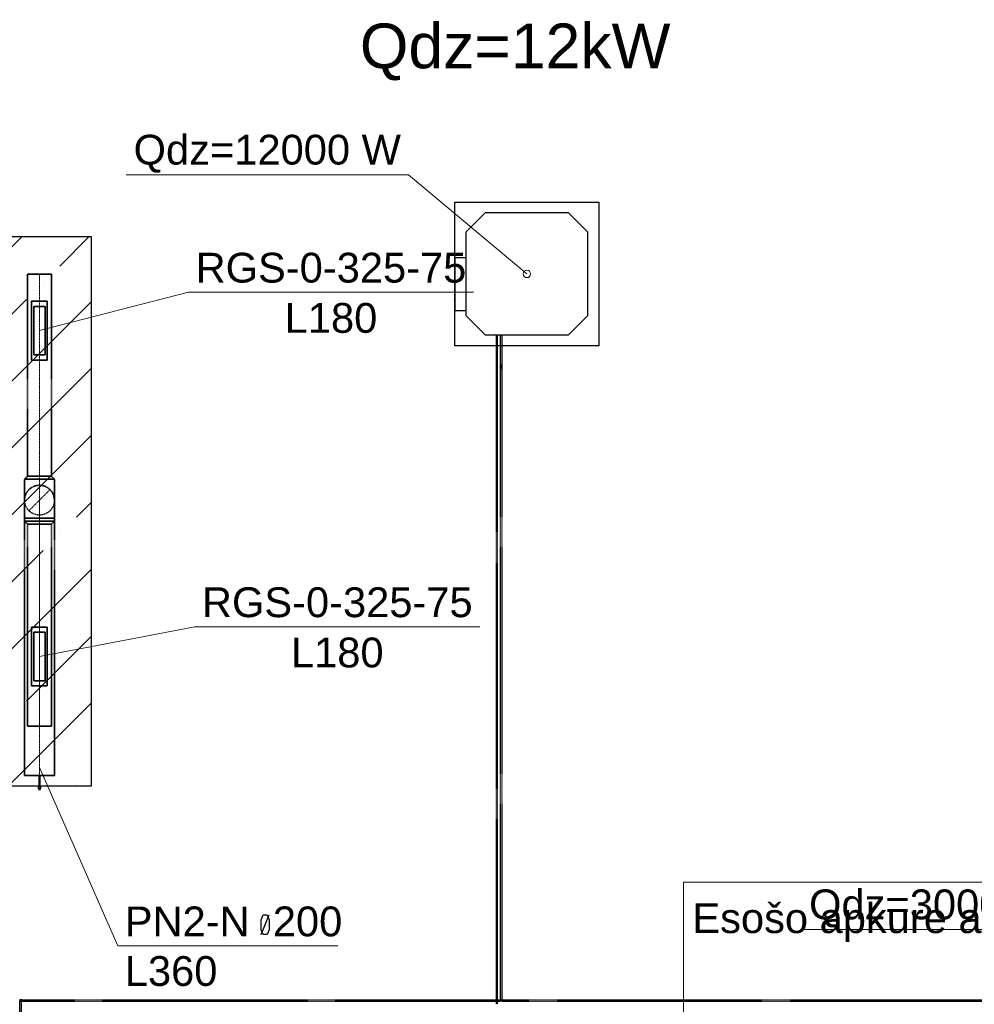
# Model space of a CAD drawing. Header units: millimetres. Extents: x -134161 to 355560, y -27497 to 30328.
# Tile 88 of 95: x 183802 to 190207, y -8502 to -1897. Entities that reach past the tile are written whole.
import ezdxf

# ---------------------------------------------------------------- set-up
doc = ezdxf.new("R2010")
doc.units = ezdxf.units.MM
for name, pattern in [('CenterLine', [17.2, 13, -2, 0.2, -2]), ('HIDDEN', [9.525, 6.35, -3.175]), ('UnderCeiling', [6.7, 4.2, -1, 0.5, -1])]:
    doc.linetypes.add(name, pattern=pattern)
for name, color, linetype in [('0000 RAKSTLAUKUMS - LAYOUT', 7, 'CONTINUOUS'), ('Dz1-Atpakalgaita', 7, 'CONTINUOUS'), ('Dz1-Fenkoils', 7, 'CONTINUOUS'), ('Dz1-Radiators', 7, 'CONTINUOUS'), ('Dz1-Teksts-', 7, 'CONTINUOUS'), ('Dz1-Turpgaita', 7, 'CONTINUOUS'), ('Vent-PN2-N', 7, 'CONTINUOUS'), ('Vent-PN2-N-Iekarta', 7, 'CONTINUOUS'), ('Vent-PN2-N-Teksts-', 7, 'CONTINUOUS'), ('Vent-PN3-N-Iekarta', 7, 'CONTINUOUS')]:
    doc.layers.add(name, color=color, linetype=linetype)
doc.layers.add('AVK-A_uzdevums', color=1, linetype='CONTINUOUS', lineweight=30)
doc.layers.add('AVK-K_uzdevums', color=6, linetype='CONTINUOUS', lineweight=30)
doc.styles.add('Arial', font='arial.ttf', dxfattribs={"height": 187.5})
doc.styles.add('PBL', font='arial.ttf')

# ---------------------------------------------------------------- blocks, each defined once
blk = doc.blocks.new('*U1122')
at = {"layer": 'Vent-PN2-N-Teksts-', "color": 7, "linetype": 'Continuous', "lineweight": 15}
for p, q in [((42183.5, 10514.4, 2220), (43226, 10713.5, 2220)), ((43226, 10713.5, 2220), (45137.5, 10713.5, 2220))]:
    blk.add_line(p, q, dxfattribs=at)
at = {"layer": 'Vent-PN2-N-Teksts-', "color": 7, "linetype": 'Continuous', "lineweight": 25, "style": 'Arial'}
for s, p in [('RGS-0-325-75', (43273.3, 10778.6, 2220)), ('L180', (43870.9, 10441.5, 2220))]:
    blk.add_text(s, height=200, dxfattribs=at).set_placement(p)
blk = doc.blocks.new('*U1123')
at = {"layer": 'Vent-PN2-N-Teksts-', "color": 7, "linetype": 'Continuous', "lineweight": 15}
for p, q in [((42183.5, 12700.9, 2220), (43183.6, 12958.1, 2220)), ((43183.6, 12958.1, 2220), (45095.1, 12958.1, 2220))]:
    blk.add_line(p, q, dxfattribs=at)
at = {"layer": 'Vent-PN2-N-Teksts-', "color": 7, "linetype": 'Continuous', "lineweight": 25, "style": 'Arial'}
for s, p in [('RGS-0-325-75', (43230.9, 13023.1, 2220)), ('L180', (43828.6, 12686.1, 2220))]:
    blk.add_text(s, height=200, dxfattribs=at).set_placement(p)
blk = doc.blocks.new('*U1644')
at = {"layer": 'Vent-PN2-N-Teksts-', "color": 7, "linetype": 'Continuous', "lineweight": 15}
for p, q in [((42183.5, 9770.3, 2650), (42709, 8573.2, 2650)), ((42709, 8573.2, 2650), (44184.5, 8573.2, 2650))]:
    blk.add_line(p, q, dxfattribs=at)
at = {"layer": 'Vent-PN2-N-Teksts-', "color": 7, "linetype": 'Continuous', "lineweight": 25}
for p, q in [((43671.6, 8748.3, 2650), (43684.2, 8782.6, 2650)), ((43671.6, 8648.9, 2650), (43723.6, 8781.4, 2650)), ((43671.6, 8682, 2650), (43671.6, 8748.3, 2650)), ((43684.2, 8782.6, 2650), (43711.1, 8782.6, 2650)), ((43711.1, 8782.6, 2650), (43723.6, 8748.3, 2650)), ((43723.6, 8748.3, 2650), (43723.6, 8682, 2650)), ((43684.2, 8648.9, 2650), (43671.6, 8682, 2650)), ((43723.6, 8682, 2650), (43711.1, 8648.9, 2650)), ((43711.1, 8648.9, 2650), (43684.2, 8648.9, 2650))]:
    blk.add_line(p, q, dxfattribs=at)
at = {"layer": 'Vent-PN2-N-Teksts-', "color": 7, "linetype": 'Continuous', "lineweight": 25, "style": 'Arial'}
for s, p in [('PN2-N  200', (42755.7, 8637.4, 2650)), ('L360', (42755.7, 8304.6, 2650))]:
    blk.add_text(s, height=200, dxfattribs=at).set_placement(p)
blk = doc.blocks.new('*U1663')
at = {"layer": 'Vent-PN2-N', "color": 1, "linetype": 'Continuous', "lineweight": 35}
for p, q in [((42083.5, 9717, 2650), (42283.5, 9717, 2650)), ((42180.5, 9717, 2650), (42180.5, 9637, 2650)), ((42186.5, 9717, 2650), (42180.5, 9717, 2650)), ((42186.5, 9637, 2650), (42186.5, 9717, 2650)), ((42180.5, 9637, 2650), (42174.5, 9637, 2650)), ((42174.5, 9637, 2650), (42183.5, 9617, 2650)), ((42183.5, 9617, 2650), (42192.5, 9637, 2650)), ((42192.5, 9637, 2650), (42186.5, 9637, 2650))]:
    blk.add_line(p, q, dxfattribs=at)
blk = doc.blocks.new('*U1664')
at = {"layer": 'Vent-PN2-N', "color": 1, "linetype": 'UnderCeiling', "lineweight": 35}
for p, q in [((42083.5, 11443.3, 2650), (42083.5, 9717, 2650)), ((42283.5, 11443.3, 2650), (42283.5, 9717, 2650))]:
    blk.add_line(p, q, dxfattribs=at)
at = {"layer": 'Vent-PN2-N', "color": 7, "linetype": 'CenterLine', "lineweight": 18}
blk.add_line((42183.5, 11443.3, 2650), (42183.5, 9717, 2650), dxfattribs=at)
blk = doc.blocks.new('*U1675')
at = {"layer": 'Vent-PN2-N', "color": 1, "linetype": 'UnderCeiling', "lineweight": 35}
for p, q in [((42083.5, 11423.3, 2300), (42103.5, 11403.3, 2300)), ((42283.5, 11423.3, 2300), (42263.5, 11403.3, 2300))]:
    blk.add_line(p, q, dxfattribs=at)
at = {"layer": 'Vent-PN2-N', "color": 7, "linetype": 'CenterLine', "lineweight": 18}
blk.add_line((42183.5, 11423.3, 2300), (42183.5, 11403.3, 2300), dxfattribs=at)
at = {"layer": 'Vent-PN2-N', "color": 1, "linetype": 'UnderCeiling', "lineweight": 35, "extrusion": (0, -1, 0)}
for centre, major_axis in [((42183.5, 11423.3, 2300), (100, 0)), ((42183.5, 11403.3, 2300), (80, 0))]:
    blk.add_ellipse(centre, major_axis=major_axis, ratio=1, start_param=0, end_param=3.141593, dxfattribs=at)
blk = doc.blocks.new('*U1676')
at = {"layer": 'Vent-PN2-N', "color": 1, "linetype": 'UnderCeiling', "lineweight": 35}
for p, q in [((42083.5, 11703.3, 2300), (42103.5, 11723.3, 2300)), ((42283.5, 11703.3, 2300), (42263.5, 11723.3, 2300))]:
    blk.add_line(p, q, dxfattribs=at)
at = {"layer": 'Vent-PN2-N', "color": 7, "linetype": 'CenterLine', "lineweight": 18}
blk.add_line((42183.5, 11703.3, 2300), (42183.5, 11723.3, 2300), dxfattribs=at)
at = {"layer": 'Vent-PN2-N', "color": 1, "linetype": 'UnderCeiling', "lineweight": 35, "extrusion": (0, 1, 0)}
for centre, major_axis in [((42183.5, 11703.3, 2300), (-100, 0)), ((42183.5, 11723.3, 2300), (-80, 0))]:
    blk.add_ellipse(centre, major_axis=major_axis, ratio=1, start_param=0, end_param=3.141593, dxfattribs=at)
blk = doc.blocks.new('*U1683')
at = {"layer": 'Vent-PN2-N-Iekarta', "color": 1, "linetype": 'Continuous', "lineweight": 35}
for p, q in [((42131, 10316.9, 2206), (42131, 10711.9, 2206)), ((42131, 10711.9, 2206), (42236, 10711.9, 2206)), ((42236, 10316.9, 2206), (42236, 10711.9, 2206)), ((42146, 10676.9, 2220.1), (42146, 10351.9, 2220.1)), ((42221, 10676.9, 2220.1), (42146, 10676.9, 2220.1)), ((42221, 10351.9, 2220.1), (42221, 10676.9, 2220.1)), ((42236, 10316.9, 2206), (42131, 10316.9, 2206)), ((42146, 10351.9, 2220.1), (42221, 10351.9, 2220.1))]:
    blk.add_line(p, q, dxfattribs=at)
blk = doc.blocks.new('*U1684')
at = {"layer": 'Vent-PN3-N-Iekarta', "color": 1, "linetype": 'Continuous', "lineweight": 35}
for p, q in [((42131, 12503.4, 2206), (42131, 12898.4, 2206)), ((42131, 12898.4, 2206), (42236, 12898.4, 2206)), ((42236, 12503.4, 2206), (42236, 12898.4, 2206)), ((42146, 12863.4, 2220.1), (42146, 12538.4, 2220.1)), ((42221, 12863.4, 2220.1), (42146, 12863.4, 2220.1)), ((42221, 12538.4, 2220.1), (42221, 12863.4, 2220.1)), ((42236, 12503.4, 2206), (42131, 12503.4, 2206)), ((42146, 12538.4, 2220.1), (42221, 12538.4, 2220.1))]:
    blk.add_line(p, q, dxfattribs=at)
blk = doc.blocks.new('*U1685')
at = {"layer": 'Vent-PN2-N', "color": 7, "linetype": 'UnderCeiling', "lineweight": 18}
blk.add_line((42112.8, 11492.6, 2530), (42254.3, 11634, 2530), dxfattribs=at)
at = {"layer": 'Vent-PN2-N', "color": 1, "linetype": 'UnderCeiling', "lineweight": 35, "extrusion": (0, 0, -1)}
blk.add_ellipse((42183.5, 11563.3, 2530), major_axis=(-100, 0), ratio=1, start_param=0, end_param=3.141593, dxfattribs=at)
at = {"layer": 'Vent-PN2-N', "color": 7, "linetype": 'HIDDEN', "lineweight": -3, "extrusion": (0, 0, -1)}
blk.add_ellipse((42183.5, 11563.3, 2530), major_axis=(100, 0), ratio=1, start_param=0, end_param=3.141593, dxfattribs=at)
at = {"layer": 'Vent-PN2-N', "color": 1, "linetype": 'UnderCeiling', "lineweight": 35, "extrusion": (1, 0, 0)}
for centre in [(42083.5, 11443.3, 2530), (42283.5, 11443.3, 2530)]:
    blk.add_ellipse(centre, major_axis=(0, 120), ratio=1, start_param=0, end_param=1.570796, dxfattribs=at)
at = {"layer": 'Vent-PN2-N', "color": 7, "linetype": 'CenterLine', "lineweight": 18, "extrusion": (1, 0, 0)}
blk.add_ellipse((42183.5, 11443.3, 2530), major_axis=(0, 120), ratio=1, start_param=0, end_param=1.570796, dxfattribs=at)
at = {"layer": 'Vent-PN2-N', "color": 1, "linetype": 'UnderCeiling', "lineweight": 35, "extrusion": (0, -1, 0)}
blk.add_ellipse((42183.5, 11443.3, 2650), major_axis=(100, 0), ratio=1, start_param=0, end_param=3.141593, dxfattribs=at)
blk = doc.blocks.new('*U1686')
at = {"layer": 'Vent-PN2-N', "color": 7, "linetype": 'Continuous', "lineweight": -3}
blk.add_line((42183.5, 11563.3, 2470), (42183.5, 11563.3, 2469), dxfattribs=at)
blk = doc.blocks.new('*U1687')
at = {"layer": 'Vent-PN2-N', "color": 1, "linetype": 'UnderCeiling', "lineweight": 35}
for p, q in [((42083.5, 11423.3, 2300), (42083.5, 11703.3, 2300)), ((42283.5, 11423.3, 2300), (42283.5, 11703.3, 2300))]:
    blk.add_line(p, q, dxfattribs=at)
at = {"layer": 'Vent-PN2-N', "color": 7, "linetype": 'CenterLine', "lineweight": 18}
blk.add_line((42183.5, 11423.3, 2300), (42183.5, 11703.3, 2300), dxfattribs=at)
blk = doc.blocks.new('*U1688')
at = {"layer": 'Vent-PN2-N', "color": 1, "linetype": 'UnderCeiling', "lineweight": 35}
for p, q in [((42103.5, 11403.3, 2300), (42103.5, 10047.1, 2300)), ((42263.5, 11403.3, 2300), (42263.5, 10047.1, 2300))]:
    blk.add_line(p, q, dxfattribs=at)
at = {"layer": 'Vent-PN2-N', "color": 7, "linetype": 'CenterLine', "lineweight": 18}
blk.add_line((42183.5, 11403.3, 2300), (42183.5, 10047.1, 2300), dxfattribs=at)
blk = doc.blocks.new('*U1689')
at = {"layer": 'Vent-PN2-N', "color": 1, "linetype": 'Continuous', "lineweight": 35}
blk.add_line((42103.5, 10047.1, 2300), (42263.5, 10047.1, 2300), dxfattribs=at)
blk = doc.blocks.new('*U1690')
at = {"layer": 'Vent-PN2-N', "color": 1, "linetype": 'UnderCeiling', "lineweight": 35}
for p, q in [((42103.5, 13079.5, 2300), (42103.5, 11723.3, 2300)), ((42263.5, 13079.5, 2300), (42263.5, 11723.3, 2300))]:
    blk.add_line(p, q, dxfattribs=at)
at = {"layer": 'Vent-PN2-N', "color": 7, "linetype": 'CenterLine', "lineweight": 18}
blk.add_line((42183.5, 13079.5, 2300), (42183.5, 11723.3, 2300), dxfattribs=at)
blk = doc.blocks.new('*U1691')
at = {"layer": 'Vent-PN2-N', "color": 1, "linetype": 'Continuous', "lineweight": 35}
blk.add_line((42263.5, 13079.5, 2300), (42103.5, 13079.5, 2300), dxfattribs=at)
blk = doc.blocks.new('*U1826')
at = {"layer": 'Dz1-Atpakalgaita', "color": 6, "linetype": 'UnderCeiling', "lineweight": 25}
for p, q in [((45275.4, 8211.3, 2800), (45273.4, 8211.3, 2800)), ((45287.4, 8201.3, 2800), (45273.4, 8201.3, 2800)), ((45275.4, 8211.3, 2800), (45275.8, 8210.9, 2801.9)), ((45275.8, 8210.9, 2801.9), (45276.8, 8209.8, 2803.5)), ((45276.8, 8209.8, 2803.5), (45278.5, 8208.2, 2804.6)), ((45278.5, 8208.2, 2804.6), (45280.4, 8206.3, 2805)), ((45280.4, 8206.3, 2805), (45282.3, 8208.2, 2804.6)), ((45282.3, 8208.2, 2804.6), (45283.9, 8209.8, 2803.5)), ((45283.9, 8209.8, 2803.5), (45285, 8210.9, 2801.9)), ((45285, 8210.9, 2801.9), (45285.4, 8211.3, 2800))]:
    blk.add_line(p, q, dxfattribs=at)
at = {"layer": 'Dz1-Atpakalgaita', "color": 6, "linetype": 'UnderCeiling', "lineweight": 25, "extrusion": (-1, 0, 0)}
for centre in [(45273.4, 8206.3, 2800), (45287.4, 8206.3, 2800)]:
    blk.add_ellipse(centre, major_axis=(0, -5), ratio=1, start_param=0, end_param=3.141593, dxfattribs=at)
at = {"layer": 'Dz1-Atpakalgaita', "color": 6, "linetype": 'UnderCeiling', "lineweight": 25}
blk.add_ellipse((45273.9, 8212.8, 2800), major_axis=(0, -1.5), ratio=1, start_param=0, end_param=1.570796, dxfattribs=at)
at = {"layer": 'Dz1-Atpakalgaita', "color": 6, "linetype": 'UnderCeiling', "lineweight": 25, "extrusion": (0, 1, 0)}
blk.add_ellipse((45280.4, 8212.8, 2800), major_axis=(-5, 0), ratio=1, start_param=0, end_param=3.141593, dxfattribs=at)
at = {"layer": 'Dz1-Atpakalgaita', "color": 6, "linetype": 'UnderCeiling', "lineweight": 25, "extrusion": (0, 0, -1)}
blk.add_ellipse((45286.9, 8212.8, 2800), major_axis=(0, -1.5), ratio=1, start_param=0, end_param=1.570796, dxfattribs=at)
blk = doc.blocks.new('*U1827')
at = {"layer": 'Dz1-Atpakalgaita', "color": 6, "linetype": 'UnderCeiling', "lineweight": 25}
for p, q in [((45287.4, 8211.3, 2800), (49608.1, 8211.3, 2800)), ((45287.4, 8201.3, 2800), (49608.1, 8201.3, 2800))]:
    blk.add_line(p, q, dxfattribs=at)
blk = doc.blocks.new('*U1830')
at = {"layer": 'Dz1-Atpakalgaita', "color": 6, "linetype": 'UnderCeiling', "lineweight": 25}
for p, q in [((42064.8, 8211.3, 2800), (42050.8, 8211.3, 2800)), ((42053.2, 8201.6, 2801.9), (42052.8, 8201.3, 2800)), ((42054.3, 8202.7, 2803.5), (42053.2, 8201.6, 2801.9)), ((42055.9, 8204.4, 2804.6), (42054.3, 8202.7, 2803.5)), ((42057.8, 8206.3, 2805), (42055.9, 8204.4, 2804.6)), ((42059.7, 8204.4, 2804.6), (42057.8, 8206.3, 2805)), ((42061.3, 8202.7, 2803.5), (42059.7, 8204.4, 2804.6)), ((42062.4, 8201.6, 2801.9), (42061.3, 8202.7, 2803.5)), ((42062.8, 8201.3, 2800), (42062.4, 8201.6, 2801.9)), ((42064.8, 8201.3, 2800), (42062.8, 8201.3, 2800))]:
    blk.add_line(p, q, dxfattribs=at)
at = {"layer": 'Dz1-Atpakalgaita', "color": 6, "linetype": 'UnderCeiling', "lineweight": 25, "extrusion": (-1, 0, 0)}
for centre in [(42050.8, 8206.3, 2800), (42064.8, 8206.3, 2800)]:
    blk.add_ellipse(centre, major_axis=(0, -5), ratio=1, start_param=0, end_param=3.141593, dxfattribs=at)
at = {"layer": 'Dz1-Atpakalgaita', "color": 6, "linetype": 'UnderCeiling', "lineweight": 25, "extrusion": (0, 0, -1)}
blk.add_ellipse((42051.3, 8199.8, 2800), major_axis=(0, 1.5), ratio=1, start_param=0, end_param=1.570796, dxfattribs=at)
at = {"layer": 'Dz1-Atpakalgaita', "color": 6, "linetype": 'UnderCeiling', "lineweight": 25, "extrusion": (0, -1, 0)}
blk.add_ellipse((42057.8, 8199.8, 2800), major_axis=(5, 0), ratio=1, start_param=0, end_param=3.141593, dxfattribs=at)
at = {"layer": 'Dz1-Atpakalgaita', "color": 6, "linetype": 'UnderCeiling', "lineweight": 25}
blk.add_ellipse((42064.3, 8199.8, 2800), major_axis=(0, 1.5), ratio=1, start_param=0, end_param=1.570796, dxfattribs=at)
blk = doc.blocks.new('*U1831')
at = {"layer": 'Dz1-Atpakalgaita', "color": 6, "linetype": 'UnderCeiling', "lineweight": 25}
for p, q in [((42064.8, 8211.3, 2800), (45273.4, 8211.3, 2800)), ((42064.8, 8201.3, 2800), (45273.4, 8201.3, 2800))]:
    blk.add_line(p, q, dxfattribs=at)
blk = doc.blocks.new('*U1875')
at = {"layer": 'Dz1-Atpakalgaita', "color": 6, "linetype": 'UnderCeiling', "lineweight": 25}
for p, q in [((42052.8, 5893.5, 2800), (42052.8, 8199.8, 2800)), ((42062.8, 5893.5, 2800), (42062.8, 8199.8, 2800))]:
    blk.add_line(p, q, dxfattribs=at)
blk = doc.blocks.new('*U1901')
at = {"layer": 'Dz1-Atpakalgaita', "color": 6, "linetype": 'UnderCeiling', "lineweight": 25}
for p, q in [((45275.4, 12441.8, 2800), (45275.4, 8212.8, 2800)), ((45285.4, 12441.8, 2800), (45285.4, 8212.8, 2800))]:
    blk.add_line(p, q, dxfattribs=at)
blk = doc.blocks.new('*U1902')
at = {"layer": 'Dz1-Turpgaita', "color": 4, "linetype": 'UnderCeiling', "lineweight": 25}
for p, q in [((45248.4, 12423.8, 2800), (45248.4, 8181.3, 2800)), ((45254.4, 12423.8, 2800), (45254.4, 8181.3, 2800))]:
    blk.add_line(p, q, dxfattribs=at)
blk = doc.blocks.new('*U1903')
at = {"layer": 'Dz1-Teksts-', "color": 7, "linetype": 'Continuous', "lineweight": 0}
for p, q in [((44659.1, 13745.9, 2500), (42765, 13745.9, 2500)), ((45453.9, 13081.2, 2500), (44659.1, 13745.9, 2500))]:
    blk.add_line(p, q, dxfattribs=at)
at = {"layer": 'Dz1-Teksts-', "color": 7, "linetype": 'Continuous', "lineweight": 0, "extrusion": (0, 0, -1)}
blk.add_circle((-45453.9, 13081.2, -2500), 25, dxfattribs=at)
at = {"layer": 'Dz1-Teksts-', "color": 7, "linetype": 'Continuous', "lineweight": 0, "style": 'Arial'}
blk.add_text('Qdz=12000 W', height=200, dxfattribs=at).set_placement((42815.1, 13814.8, 2500))
blk = doc.blocks.new('*U1904')
at = {"layer": 'Dz1-Turpgaita', "color": 4, "linetype": 'UnderCeiling', "lineweight": 25, "extrusion": (0, 0.707107, -0.707107)}
blk.add_ellipse((45251.4, 12430.1, 2797.4), major_axis=(-3, 0), ratio=1, start_param=0, end_param=3.141593, dxfattribs=at)
at = {"layer": 'Dz1-Turpgaita', "color": 7, "linetype": 'HIDDEN', "lineweight": -3, "extrusion": (0, 0.707107, -0.707107)}
blk.add_ellipse((45251.4, 12430.1, 2797.4), major_axis=(3, 0), ratio=1, start_param=0, end_param=3.141593, dxfattribs=at)
at = {"layer": 'Dz1-Turpgaita', "color": 4, "linetype": 'UnderCeiling', "lineweight": 25, "extrusion": (1, 0, 0)}
for centre in [(45248.4, 12423.8, 2791), (45254.4, 12423.8, 2791)]:
    blk.add_ellipse(centre, major_axis=(0, 6.36, 6.36), ratio=1, start_param=0, end_param=0.785398, dxfattribs=at)
at = {"layer": 'Dz1-Turpgaita', "color": 4, "linetype": 'UnderCeiling', "lineweight": 25, "extrusion": (0, -1, 0)}
blk.add_ellipse((45251.4, 12423.8, 2800), major_axis=(3, 0), ratio=1, start_param=0, end_param=3.141593, dxfattribs=at)
blk = doc.blocks.new('*U1905')
at = {"layer": 'Dz1-Turpgaita', "color": 4, "linetype": 'UnderCeiling', "lineweight": 25}
for p, q in [((45248.4, 12472.8, 2754.6), (45248.4, 12430.1, 2797.4)), ((45254.4, 12472.8, 2754.6), (45254.4, 12430.1, 2797.4))]:
    blk.add_line(p, q, dxfattribs=at)
blk = doc.blocks.new('*U1906')
at = {"layer": 'Dz1-Atpakalgaita', "color": 6, "linetype": 'UnderCeiling', "lineweight": 25, "extrusion": (0, 0, -1)}
blk.add_ellipse((45280.4, 12456.8, 2785), major_axis=(-5, 0), ratio=1, start_param=0, end_param=3.141593, dxfattribs=at)
at = {"layer": 'Dz1-Atpakalgaita', "color": 7, "linetype": 'HIDDEN', "lineweight": -3, "extrusion": (0, 0, -1)}
blk.add_ellipse((45280.4, 12456.8, 2785), major_axis=(5, 0), ratio=1, start_param=0, end_param=3.141593, dxfattribs=at)
at = {"layer": 'Dz1-Atpakalgaita', "color": 6, "linetype": 'UnderCeiling', "lineweight": 25, "extrusion": (1, 0, 0)}
for centre in [(45275.4, 12441.8, 2785), (45285.4, 12441.8, 2785)]:
    blk.add_ellipse(centre, major_axis=(0, 15), ratio=1, start_param=0, end_param=1.570796, dxfattribs=at)
at = {"layer": 'Dz1-Atpakalgaita', "color": 6, "linetype": 'UnderCeiling', "lineweight": 25, "extrusion": (0, -1, 0)}
blk.add_ellipse((45280.4, 12441.8, 2800), major_axis=(5, 0), ratio=1, start_param=0, end_param=3.141593, dxfattribs=at)
blk = doc.blocks.new('*U1907')
at = {"layer": 'Dz1-Atpakalgaita', "color": 7, "linetype": 'Continuous', "lineweight": -3}
blk.add_line((45280.4, 12456.8, 2744.5), (45280.4, 12456.8, 2743.5), dxfattribs=at)
blk = doc.blocks.new('*U1908')
at = {"layer": 'Dz1-Turpgaita', "color": 4, "linetype": 'UnderCeiling', "lineweight": 25, "extrusion": (0, 1, 0)}
blk.add_ellipse((45251.4, 12479.2, 2752), major_axis=(-3, 0), ratio=1, start_param=0, end_param=3.141593, dxfattribs=at)
at = {"layer": 'Dz1-Turpgaita', "color": 4, "linetype": 'UnderCeiling', "lineweight": 25, "extrusion": (-1, 0, 0)}
for centre in [(45248.4, 12479.2, 2761), (45254.4, 12479.2, 2761)]:
    blk.add_ellipse(centre, major_axis=(0, 0, -9), ratio=1, start_param=0, end_param=0.785398, dxfattribs=at)
at = {"layer": 'Dz1-Turpgaita', "color": 4, "linetype": 'UnderCeiling', "lineweight": 25, "extrusion": (0, -0.707107, 0.707107)}
blk.add_ellipse((45251.4, 12472.8, 2754.6), major_axis=(3, 0), ratio=1, start_param=0, end_param=3.141593, dxfattribs=at)
at = {"layer": 'Dz1-Turpgaita', "color": 7, "linetype": 'HIDDEN', "lineweight": -3, "extrusion": (0, -0.707107, 0.707107)}
blk.add_ellipse((45251.4, 12472.8, 2754.6), major_axis=(-3, 0), ratio=1, start_param=0, end_param=3.141593, dxfattribs=at)
blk = doc.blocks.new('*U1909')
at = {"layer": 'Dz1-Turpgaita', "color": 4, "linetype": 'UnderCeiling', "lineweight": 25}
for p, q in [((45248.4, 12671.7, 2752), (45248.4, 12479.2, 2752)), ((45254.4, 12671.7, 2752), (45254.4, 12479.2, 2752))]:
    blk.add_line(p, q, dxfattribs=at)
blk = doc.blocks.new('*U1910')
at = {"layer": 'Dz1-Atpakalgaita', "color": 6, "linetype": 'UnderCeiling', "lineweight": 25, "extrusion": (0, 1, 0)}
blk.add_ellipse((45280.4, 12471.8, 2689), major_axis=(-5, 0), ratio=1, start_param=0, end_param=3.141593, dxfattribs=at)
at = {"layer": 'Dz1-Atpakalgaita', "color": 6, "linetype": 'UnderCeiling', "lineweight": 25, "extrusion": (-1, 0, 0)}
for centre in [(45275.4, 12471.8, 2704), (45285.4, 12471.8, 2704)]:
    blk.add_ellipse(centre, major_axis=(0, 0, -15), ratio=1, start_param=0, end_param=1.570796, dxfattribs=at)
blk = doc.blocks.new('*U1911')
at = {"layer": 'Dz1-Atpakalgaita', "color": 6, "linetype": 'UnderCeiling', "lineweight": 25}
for p, q in [((45275.4, 12671.7, 2689), (45275.4, 12471.8, 2689)), ((45285.4, 12671.7, 2689), (45285.4, 12471.8, 2689))]:
    blk.add_line(p, q, dxfattribs=at)
blk = doc.blocks.new('*U1912')
at = {"layer": 'Dz1-Radiators', "color": 7, "linetype": 'Continuous', "lineweight": -3}
blk.add_line((45251.4, 12671.7, 2752), (45251.4, 12671.7, 2751), dxfattribs=at)
blk = doc.blocks.new('*U1913')
at = {"layer": 'Dz1-Fenkoils', "color": 7, "linetype": 'HIDDEN', "lineweight": -3}
for p, q in [((44971.4, 13563.7, 2441), (44971.4, 13563.7, 2500)), ((45936.4, 13563.7, 2441), (45936.4, 13563.7, 2500)), ((45174.5, 13490.7, 2829), (45174.5, 13490.7, 2500)), ((45733.3, 13490.7, 2829), (45733.3, 13490.7, 2500)), ((45044.4, 13360.6, 2829), (45044.4, 13360.6, 2500)), ((45863.4, 13360.6, 2829), (45863.4, 13360.6, 2500)), ((44969.4, 13190.7, 2595), (44969.4, 13190.7, 2815)), ((44971.4, 12836.7, 2500), (44971.4, 13190.7, 2500)), ((44969.4, 12836.7, 2815), (44969.4, 12836.7, 2595)), ((45044.4, 12801.8, 2829), (45044.4, 12801.8, 2500)), ((45863.4, 12801.8, 2829), (45863.4, 12801.8, 2500)), ((45174.5, 12671.7, 2829), (45174.5, 12671.7, 2500)), ((45733.3, 12671.7, 2829), (45733.3, 12671.7, 2500)), ((44971.4, 12598.7, 2441), (44971.4, 12598.7, 2500)), ((45936.4, 12598.7, 2441), (45936.4, 12598.7, 2500))]:
    blk.add_line(p, q, dxfattribs=at)
at = {"layer": 'Dz1-Fenkoils', "color": 7, "linetype": 'Continuous', "lineweight": -3}
for p, q in [((44971.4, 13563.7, 2500), (45936.4, 13563.7, 2500)), ((44971.4, 13190.7, 2500), (44971.4, 13563.7, 2500)), ((45936.4, 13563.7, 2500), (45936.4, 12598.7, 2500)), ((45174.5, 13490.7, 2829), (45044.4, 13360.6, 2829)), ((45733.3, 13490.7, 2829), (45174.5, 13490.7, 2829)), ((45863.4, 13360.6, 2829), (45733.3, 13490.7, 2829)), ((45044.4, 13360.6, 2829), (45044.4, 12801.8, 2829)), ((45863.4, 12801.8, 2829), (45863.4, 13360.6, 2829)), ((44969.4, 13190.7, 2815), (44969.4, 12836.7, 2815)), ((44969.4, 13190.7, 2815), (45044.4, 13190.7, 2815)), ((44969.4, 12836.7, 2815), (45044.4, 12836.7, 2815)), ((44971.4, 12598.7, 2500), (44971.4, 12836.7, 2500)), ((45044.4, 12801.8, 2829), (45174.5, 12671.7, 2829)), ((45733.3, 12671.7, 2829), (45863.4, 12801.8, 2829)), ((45174.5, 12671.7, 2829), (45733.3, 12671.7, 2829)), ((45936.4, 12598.7, 2500), (44971.4, 12598.7, 2500))]:
    blk.add_line(p, q, dxfattribs=at)
blk = doc.blocks.new('*U2074')
at = {"layer": 'Dz1-Teksts-', "color": 7, "linetype": 'Continuous', "lineweight": 0}
for p, q in [((49555.1, 9282.7, 2200), (49035.9, 8682.9, 2200)), ((49035.9, 8682.9, 2200), (47297.3, 8682.9, 2200))]:
    blk.add_line(p, q, dxfattribs=at)
at = {"layer": 'Dz1-Teksts-', "color": 7, "linetype": 'Continuous', "lineweight": 0, "extrusion": (0, 0, -1)}
blk.add_circle((-49555.1, 9282.7, -2200), 25, dxfattribs=at)
at = {"layer": 'Dz1-Teksts-', "color": 7, "linetype": 'Continuous', "lineweight": 0, "style": 'Arial'}
blk.add_text('Qdz=3000 W', height=200, dxfattribs=at).set_placement((47347.3, 8751.8, 2200))
blk = doc.blocks.new('*U2105')
at = {"layer": 'AVK-A_uzdevums', "color": 7, "linetype": 'Continuous', "lineweight": 18}
for p, q in [((46504.7, 6884.6), (46504.7, 9000.9)), ((46504.7, 9000.9), (49310.4, 9000.9)), ((49310.4, 9000.9), (49310.4, 6884.6)), ((46504.7, 5251.2), (46504.7, 6884.6)), ((49310.4, 6884.6), (46504.7, 6884.6))]:
    blk.add_line(p, q, dxfattribs=at)
at = {"layer": 'AVK-A_uzdevums', "color": 7, "linetype": 'Continuous', "lineweight": 18, "extrusion": (0, 0, -1)}
blk.add_circle((-46504.7, 5251.2), 50, dxfattribs=at)
at = {"layer": 'AVK-A_uzdevums', "color": 7, "linetype": 'Continuous', "lineweight": 25, "style": 'Arial'}
for s, p in [('Esošo apkure atslēgt!', (46564.1, 8659.3)), ('Zem grīdas apsilde', (46719.6, 7812.8)), ('S=49.6m2', (47266.9, 7389.6)), ('Qa=2976W', (47197, 6966.3))]:
    blk.add_text(s, height=200, dxfattribs=at).set_placement(p)

msp = doc.modelspace()

# ---------------------------------------------------------------- hatches: boundary and pattern name
at = {"layer": 'AVK-A_uzdevums'}
h = msp.add_hatch(dxfattribs=at)
h.set_pattern_fill('ANSI35', color=256, scale=100)
h.set_pattern_definition([(45, (141751.17, -16683.6), (-449.013, 449.013), []), (45, (142200.2, -16683.6), (-449.013, 449.013), [793.75, -158.75, 0, -158.75])])
h.paths.add_polyline_path([(181077, -3352.1), (184280.8, -3352.3), (184280.8, -7038.8), (183012, -7038.8), (183012, -7469.1), (181077, -7469.1)])

# ---------------------------------------------------------------- linework, layer by layer
msp.add_lwpolyline([(181077, -3352.1), (184280.8, -3352.3), (184280.8, -7038.8), (183012, -7038.8), (183012, -7469.1), (181077, -7469.1)], close=True, dxfattribs=at)

# ---------------------------------------------------------------- block references
msp.add_blockref('*U2105', (141751.2, -16683.6), dxfattribs=at)
at = {"layer": 'Dz1-Atpakalgaita'}
for name in ['*U1911', '*U1910', '*U1906', '*U1907', '*U1901', '*U1830', '*U1875', '*U1831', '*U1826', '*U1827']:
    msp.add_blockref(name, (141751.2, -16683.6), dxfattribs=at)
at = {"layer": 'Dz1-Fenkoils'}
msp.add_blockref('*U1913', (141751.2, -16683.6), dxfattribs=at)
at = {"layer": 'Dz1-Radiators'}
msp.add_blockref('*U1912', (141751.2, -16683.6), dxfattribs=at)
at = {"layer": 'Dz1-Teksts-'}
for name in ['*U1903', '*U2074']:
    msp.add_blockref(name, (141751.2, -16683.6), dxfattribs=at)
at = {"layer": 'Dz1-Turpgaita'}
for name in ['*U1909', '*U1908', '*U1905', '*U1904', '*U1902']:
    msp.add_blockref(name, (141751.2, -16683.6), dxfattribs=at)
at = {"layer": 'Vent-PN2-N'}
for name in ['*U1690', '*U1691', '*U1676', '*U1687', '*U1685', '*U1686', '*U1664', '*U1675', '*U1688', '*U1689', '*U1663']:
    msp.add_blockref(name, (141751.2, -16683.6), dxfattribs=at)
at = {"layer": 'Vent-PN2-N-Iekarta'}
msp.add_blockref('*U1683', (141751.2, -16683.6), dxfattribs=at)
at = {"layer": 'Vent-PN2-N-Teksts-'}
for name in ['*U1123', '*U1122', '*U1644']:
    msp.add_blockref(name, (141751.2, -16683.6), dxfattribs=at)
at = {"layer": 'Vent-PN3-N-Iekarta'}
msp.add_blockref('*U1684', (141751.2, -16683.6), dxfattribs=at)

# ---------------------------------------------------------------- texts
at = {"layer": '0000 RAKSTLAUKUMS - LAYOUT', "insert": (626.6, -5594.9), "char_height": 230, "width": 7851.016, "attachment_point": 1, "style": 'PBL'}
msp.add_mtext('{\\fArial|b0|i0|c186|p34;Piezīmes:\\P\\pi-690,l920,t920;1.^IVisi izmēri doti milimetros (mm), bet augstuma atzīmes metros (m).\\P2.^ISkatīt kopā ar inventerizācijas lietu kad.apz. \\fArial|b0|i1|c186|p34;01001190285002\\fArial|b0|i0|c186|p34; veiktu \\fArial|b0|i1|c186|p34;27.05.2021}.', dxfattribs=at)
at = {"layer": 'AVK-K_uzdevums', "insert": (186084.3, -1922.6), "char_height": 300, "width": 1929.168, "attachment_point": 1, "style": 'PBL'}
msp.add_mtext('{\\fArial|b0|i0|c186|p34;Qdz=12kW}', dxfattribs=at)

doc.saveas('drawing.dxf')
